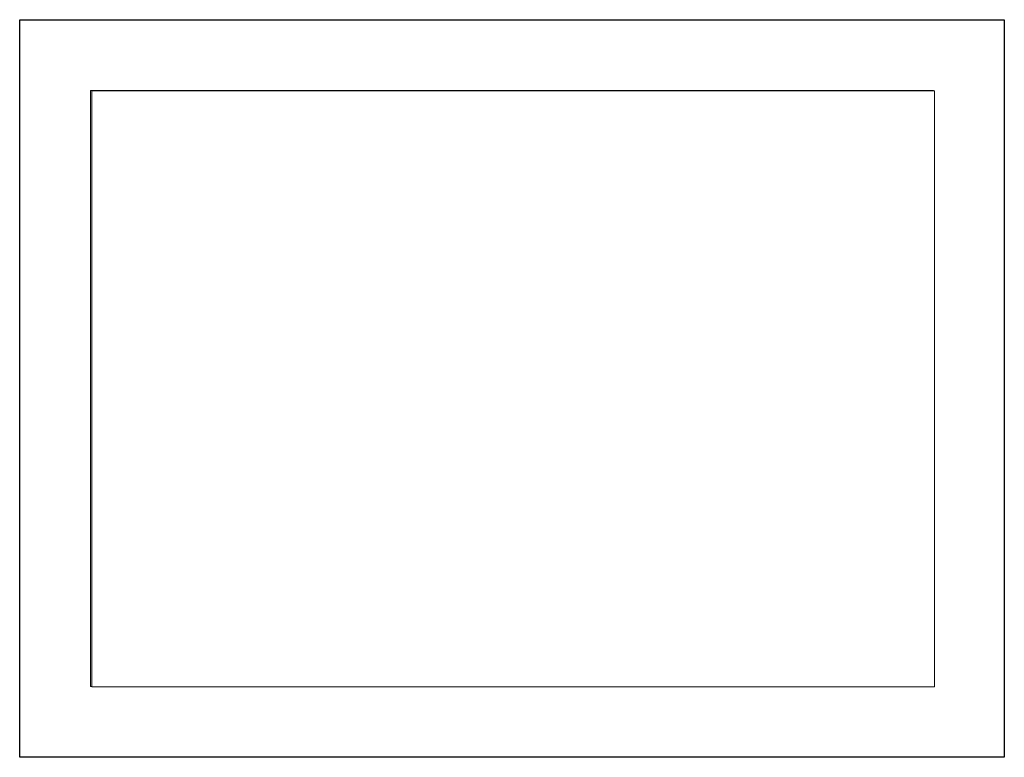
# Model space of a CAD drawing. Header units: metres. Extents: x -111 to 152, y -132 to 99.
# Tile 1 of 256: x -50 to 19, y -132 to -80. Entities that reach past the tile are written whole.
import ezdxf

# ---------------------------------------------------------------- set-up
doc = ezdxf.new("R2010")
doc.units = ezdxf.units.M
for name, color, linetype, lineweight in [('_EG (2D)', 7, 'Continuous', 9), ('_GRU (2D)', 7, 'Continuous', 9), ('Keine', 7, 'Continuous', 9)]:
    doc.layers.add(name, color=color, linetype=linetype, lineweight=lineweight)
picture_1 = doc.add_image_def('image1.png', size_in_pixel=(3370, 2384))
picture_2 = doc.add_image_def('image4.png', size_in_pixel=(3370, 2384))

# ---------------------------------------------------------------- blocks, each defined once
blk = doc.blocks.new('PDF Page')
at = {"color": 255, "linetype": 'Continuous', "lineweight": 5, "transparency": 33554687}
blk.add_wipeout([(0, 21.026), (59.443, 21.026), (59.443, -21.026), (0, -21.026)], dxfattribs=at).dxf.layer = 'Keine'
at = {"layer": 'Keine'}
image = blk.add_image(picture_1, insert=(0, -21.026), size_in_units=(59.443, 42.051), dxfattribs=at)
image.dxf.flags = 7
blk = doc.blocks.new('Group-628')
at = {"color": 255, "linetype": 'Continuous', "lineweight": 25, "transparency": 33554687}
blk.add_wipeout([(-50.041, -80.385), (19.402, -80.385), (19.402, -132.437), (-50.041, -132.437)], dxfattribs=at).dxf.layer = 'Keine'
at = {"layer": 'Keine', "color": 6, "linetype": 'Continuous', "lineweight": 25, "flags": 128}
blk.add_lwpolyline([(-50.041, -80.385), (19.402, -80.385), (19.402, -132.437), (-50.041, -132.437)], close=True, dxfattribs=at)
at = {"layer": 'Keine', "color": 6}
blk.add_blockref('PDF Page', (-45.041, -106.411), dxfattribs=at)
blk = doc.blocks.new('EG (2D)')
at = {"layer": 'Keine', "color": 7}
blk.add_blockref('Group-628', (0, 0), dxfattribs=at)
blk = doc.blocks.new('PDF Page-1')
at = {"color": 255, "linetype": 'Continuous', "lineweight": 5, "transparency": 33554687}
blk.add_wipeout([(0, 21.026), (59.443, 21.026), (59.443, -21.026), (0, -21.026)], dxfattribs=at).dxf.layer = 'Keine'
at = {"layer": 'Keine'}
image = blk.add_image(picture_2, insert=(0, -21.026), size_in_units=(59.443, 42.051), dxfattribs=at)
image.dxf.flags = 7
blk = doc.blocks.new('GRU (2D)')
at = {"layer": 'Keine', "color": 6}
blk.add_blockref('PDF Page-1', (-44.962, -106.436), dxfattribs=at)

msp = doc.modelspace()

# ---------------------------------------------------------------- block references
at = {"layer": '_EG (2D)'}
msp.add_blockref('EG (2D)', (0, 0), dxfattribs=at)

# ---------------------------------------------------------------- next in the draw order: block references
at = {"layer": '_GRU (2D)'}
msp.add_blockref('GRU (2D)', (0, 0), dxfattribs=at)

doc.saveas('drawing.dxf')
